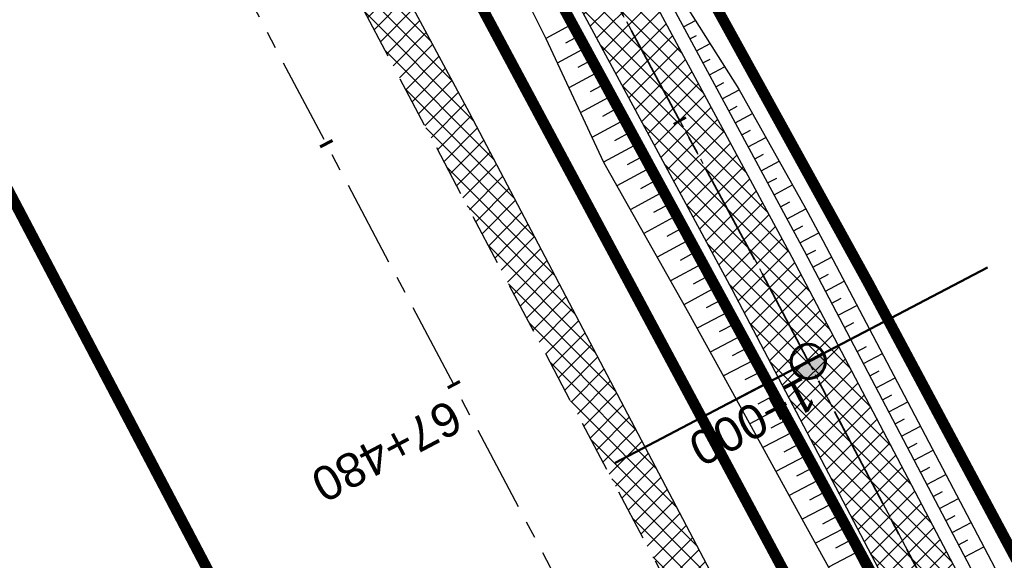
# Model space of a CAD drawing. Header units: metres. Extents: x 7529682 to 7533711, y 5721195 to 5727842.
# Tile 179 of 232: x 7530157 to 7530193, y 5726907 to 5726927. Entities that reach past the tile are written whole.
import ezdxf

# ---------------------------------------------------------------- set-up
doc = ezdxf.new("R2010")
doc.units = ezdxf.units.M
for name, pattern in [('817-dzialki-09-05-04$0$HIDDEN', [0.375, 0.25, -0.125]), ('ACAD_ISO05W100', [33, 24, -3, 0, -3, 0, -3]), ('CENTER', [50.800000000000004, 31.75, -6.35, 6.35, -6.35]), ('CENTER2', [28.575000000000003, 19.05, -3.175, 3.175, -3.175]), ('HIDDEN', [9.524999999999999, 6.35, -3.175])]:
    doc.linetypes.add(name, pattern=pattern)
for name, color, linetype in [('C-DROGI-SYTUACJA', 7, 'Continuous'), ('C-DROGI-SYTUACJA-ETYKIETY', 7, 'Continuous'), ('D-hatch-pobocza', 131, 'Continuous'), ('D-pobocza', 60, 'Continuous'), ('D-rowy', 160, 'Continuous'), ('D-skarpa', 2, 'Continuous'), ('D-skarpa-kreskowanie', 2, 'Continuous')]:
    doc.layers.add(name, color=color, linetype=linetype)
for name, color, linetype, lineweight, true_color in [('D-hatch-ciag-pieszo-rowerowy', 7, 'Continuous', 13, 0xff9f80), ('D-LR-etap-III', 7, '817-dzialki-09-05-04$0$HIDDEN', 50, 0x00008f), ('D-przekroje-pop', 7, 'Continuous', 50, 0x000099)]:
    doc.layers.add(name, color=color, linetype=linetype, lineweight=lineweight, true_color=true_color)
for name, color, linetype, lineweight in [('D-krawędzie', 3, 'Continuous', 30), ('D-obrzeża', 2, 'Continuous', 30), ('D-oś', 10, 'CENTER', 30), ('D-pas-drogowy', 7, 'ACAD_ISO05W100', 50)]:
    doc.layers.add(name, color=color, linetype=linetype, lineweight=lineweight)
doc.layers.add('poprzeczki', color=7, linetype='Continuous', true_color=0x0000c7)
doc.styles.get("Standard").update_dxf_attribs({"font": 'arial.ttf'})

# ---------------------------------------------------------------- blocks, each defined once
blk = doc.blocks.new('AeccTickLine')
at = {"color": 0, "linetype": 'ByBlock', "lineweight": -2}
blk.add_line((0, 1), (-3.673819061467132e-16, -1), dxfattribs=at)
blk = doc.blocks.new('kilometraz')
at = {"linetype": 'ByBlock', "lineweight": -2}
blk.add_hatch(color=0, dxfattribs=at).paths.add_polyline_path([(0, -0.28125, 0.4142135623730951), (0.28125, 0, 0.4142135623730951), (0, 0.28125)])
at = {"color": 0, "linetype": 'ByBlock', "lineweight": -2}
blk.add_line((0, 0.28125), (0, -0.28125), dxfattribs=at)
blk.add_circle((0, 0), 0.28125, dxfattribs=at)

msp = doc.modelspace()

# ---------------------------------------------------------------- hatches: boundary and pattern name
at = {"layer": 'D-hatch-ciag-pieszo-rowerowy'}
h = msp.add_hatch(dxfattribs=at)
h.set_pattern_fill('ANSI37', color=256, scale=0.15, style=0)
h.set_pattern_definition([(45, (0.8765760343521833, 0.4840681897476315), (-0.3367596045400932, 0.3367596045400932), []), (135, (0.8765760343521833, 0.4840681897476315), (-0.3367596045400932, -0.3367596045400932), [])])
h.paths.add_polyline_path([(7530123.559213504, 5727032.0472378), (7530121.363431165, 5727030.851983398), (7530132.878471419, 5727009.502004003), (7530158.915773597, 5726960.858151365), (7530182.682878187, 5726916.746119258), (7530203.558300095, 5726876.949199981), (7530215.075437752, 5726854.837069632), (7530217.476586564, 5726855.638899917), (7530205.773892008, 5726878.107287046), (7530184.890337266, 5726917.919710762), (7530161.118272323, 5726962.040949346), (7530135.080715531, 5727010.685277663)])
at = {"layer": 'D-hatch-pobocza'}
h = msp.add_hatch(dxfattribs=at)
h.set_pattern_fill('ANSI37', color=256, scale=0.15, style=0)
h.set_pattern_definition([(45, (0, 0), (-0.3367596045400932, 0.3367596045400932), []), (135, (0, 0), (-0.3367596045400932, -0.3367596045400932), [])])
h.paths.add_polyline_path([(7530159.28, 5726948.82), (7530146.429999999, 5726973.35), (7530133.179999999, 5726997.96), (7530120.769999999, 5727021.75), (7530102.37, 5727056.4), (7530093.404664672, 5727074.093035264), (7530092.053597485, 5727072.892086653), (7530098.687472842, 5727060.36179238), (7530131.997785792, 5726997.210008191), (7530163.821737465, 5726937.096607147), (7530204.081352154, 5726861.012519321), (7530207.770984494, 5726854.046852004), (7530209.4, 5726853.58), (7530209.844131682, 5726853.621519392), (7530193.42, 5726884.56), (7530185.309999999, 5726899.91), (7530173.059999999, 5726923.22)])

# ---------------------------------------------------------------- linework, layer by layer
at = {"layer": 'C-DROGI-SYTUACJA', "color": 10, "linetype": 'CENTER2', "lineweight": 35, "ltscale": 0.2}
msp.add_lwpolyline([(7529994.784814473, 5727271.452278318), (7530014.918624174, 5727233.117987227), (7530030.611190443, 5727203.571422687), (7530048.95165067, 5727168.884096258), (7530066.58439081, 5727135.608591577), (7530088.791572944, 5727092.929201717), (7530119.442360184, 5727037.047053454), (7530133.979593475, 5727010.093640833), (7530160.01702296, 5726961.449550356), (7530183.786607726, 5726917.332915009), (7530204.666096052, 5726877.528243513), (7530227.908566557, 5726832.904262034), (7530259.102442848, 5726774.825526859, 0.06358496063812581), (7530264.988877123, 5726766.578101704), (7530268.469625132, 5726762.818326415, -0.06508397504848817), (7530272.968742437, 5726756.474687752), (7530281.4242284, 5726740.503672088, -0.06508397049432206), (7530284.141528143, 5726733.216691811), (7530284.890711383, 5726729.972348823, 0.06446268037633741), (7530289.361782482, 5726717.936811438), (7530322.483990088, 5726654.998261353), (7530339.922145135, 5726621.886334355)], format="xyb", dxfattribs=at)
at = {"layer": 'D-krawędzie', "linetype": 'HIDDEN', "ltscale": 0.3}
msp.add_lwpolyline([(7529971.475882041, 5727300.786382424), (7530006.701701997, 5727234.141132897), (7530044.198460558, 5727163.133456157), (7530082.890091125, 5727090.20043586), (7530098.687472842, 5727060.36179238), (7530131.997785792, 5726997.210008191), (7530163.821737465, 5726937.096607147), (7530204.081352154, 5726861.012519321), (7530247.819962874, 5726778.438272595), (7530252.219999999, 5726770.26), (7530259.735272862, 5726756.89951491), (7530263.781713, 5726749.286762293), (7530270.196482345, 5726737.095956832), (7530272.433334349, 5726732.818899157), (7530276.00888925, 5726725.597700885), (7530279.7, 5726718.02), (7530284.501430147, 5726708.939695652), (7530291.375516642, 5726695.939652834), (7530296.045865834, 5726687.107244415), (7530304.46414878, 5726671.186868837), (7530316.603827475, 5726648.181421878)], dxfattribs=at)
at = {"layer": 'D-LR-etap-III', "ltscale": 10, "flags": 128}
msp.add_lwpolyline([(7531750.474471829, 5723895.103125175, 0.4, 0.4, 0), (7531750.505, 5723895.13, 0.4, 0.4, 0), (7531682.71, 5724022.92, 0.4, 0.4, 0), (7531619.177023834, 5724147.203692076, 0.4, 0.4, 0), (7531592.308960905, 5724198.48863389, 0.4, 0.4, 0), (7531553.263875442, 5724272.918564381, 0.4, 0.4, 0), (7531504.019999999, 5724366.79, 0.4, 0.4, 0), (7531482.09, 5724407.62, 0.4, 0.4, 0), (7531412.350402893, 5724541.182759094, 0.4, 0.4, 0), (7531388.463669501, 5724586.929768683, 0.4, 0.4, 0), (7531345.12, 5724669.94, 0.4, 0.4, 0), (7531127.66, 5725081.67, 0.4, 0.4, 0), (7531059.253139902, 5725211.040795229, 0.4, 0.4, 0), (7531008.007244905, 5725307.953830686, 0.4, 0.4, 0), (7530964.181635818, 5725390.835555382, 0.4, 0.4, 0), (7530914.557354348, 5725484.683561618, 0.4, 0.4, 0), (7530865.243241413, 5725577.493975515, 0.4, 0.4, 0), (7530840.085257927, 5725624.058651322, 0.4, 0.4, 0), (7530802.559525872, 5725694.924584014, 0.4, 0.4, 0), (7530755.54, 5725787.51, 0.4, 0.4, 0), (7530708.717810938, 5725876.303221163, 0.4, 0.4, 0), (7530695.12, 5725902.09, 0.4, 0.4, 0), (7530642.91397006, 5726001.07839487, 0.4, 0.4, 0), (7530634.934723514, 5726016.146615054, 0.4, 0.4, 0), (7530610.820000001, 5726061.929999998, 0.4, 0.4, 0), (7530610.820000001, 5726061.929999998, 0.4, 0.4, 0), (7530607.21, 5726063.51, 0.4, 0.4, 0), (7530597.42, 5726080.68, 0.4, 0.4, 0), (7530591.16, 5726088.44, 0.4, 0.4, 0), (7530581.28, 5726107.21, 0.4, 0.4, 0), (7530571.29, 5726130.56, 0.4, 0.4, 0), (7530549.554994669, 5726171.527317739, 0.4, 0.4, 0), (7530531.014309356, 5726206.473807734, 0.4, 0.4, 0), (7530516.461208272, 5726236.016618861, 0.4, 0.4, 0), (7530500.798929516, 5726266.141265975, 0.4, 0.4, 0), (7530491.349999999, 5726283.94, 0.4, 0.4, 0), (7530482.4, 5726303.41, 0.4, 0.4, 0), (7530482.4, 5726303.41, 0.4, 0.4, 0), (7530450.41, 5726357.28, 0.4, 0.4, 0), (7530397.759396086, 5726458.499907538, 0.4, 0.4, 0), (7530334.707815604, 5726583.664702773, 0.4, 0.4, 0), (7530303.939274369, 5726645.167943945, 0.4, 0.4, 0), (7530300.509779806, 5726651.777515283, 0.4, 0.4, 0), (7530289.213532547, 5726671.966724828, 0.4, 0.4, 0), (7530281.54, 5726685.57, 0.4, 0.4, 0), (7530261.37085633, 5726724.163374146, 0.4, 0.4, 0), (7530254.03, 5726738.21, 0.4, 0.4, 0), (7530197.219999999, 5726845.06, 0.4, 0.4, 0), (7530194.71, 5726849.15, 0.4, 0.4, 0), (7530195.92, 5726850.75, 0.4, 0.4, 0), (7530170.546669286, 5726892.961489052, 0.4, 0.4, 0), (7530143.174718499, 5726945.065838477, 0.4, 0.4, 0), (7530105.059999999, 5727018.32, 0.4, 0.4, 0), (7530100.059999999, 5727027.16, 0.4, 0.4, 0), (7530062.318670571, 5727099.625398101, 0.4, 0.4, 0), (7530015.378537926, 5727189.420463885, 0.4, 0.4, 0), (7529983.207960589, 5727250.206596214, 0.4, 0.4, 0), (7529953.284293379, 5727306.74720398, 0.4, 0.4, 0), (7529900.67053443, 5727406.15903814, 0.4, 0.4, 0), (7529890.630239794, 5727425.131178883, 0.4, 0.4, 0), (7529875.155383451, 5727454.426350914, 0.4, 0.4, 0), (7529857.560096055, 5727487.787346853, 0.4, 0.4, 0), (7529835.194401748, 5727530.19312405, 0.4, 0.4, 0), (7529811.740544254, 5727574.662079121, 0.4, 0.4, 0), (7529792.101859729, 5727611.922638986, 0.4, 0.4, 0), (7529768.066117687, 5727657.469613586, 0.4, 0.4, 0), (7529755.210566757, 5727682.131373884, 0.4, 0.4, 0), (7529753.309999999, 5727681.13, 0.4, 0.4, 0), (7529739.21, 5727707.77, 0.4, 0.4, 0), (7529735.394745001, 5727711.251990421, 0.4, 0.4, 0), (7529725.42, 5727730.2, 0.4, 0.4, 0), (7529723.55, 5727729.88, 0.4, 0.4, 0), (7529695.566668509, 5727782.932080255, 0.4, 0.4, 0), (7529717.67971874, 5727794.024357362, 0.4, 0.4, 0), (7529736.274870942, 5727758.647400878, 0.4, 0.4, 0), (7529736.274870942, 5727758.647400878, 0.4, 0.4, 0), (7529744.511003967, 5727750.406106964, 0.4, 0.4, 0), (7529744.511003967, 5727750.406106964, 0.4, 0.4, 0), (7529750.282568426, 5727738.549848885, 0.4, 0.4, 0), (7529777.108510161, 5727687.569424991, 0.4, 0.4, 0), (7529796.51537536, 5727651.329932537, 0.4, 0.4, 0), (7529814.937945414, 5727616.793170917, 0.4, 0.4, 0), (7529839.006722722, 5727572.303976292, 0.4, 0.4, 0), (7529860.617626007, 5727532.509108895, 0.4, 0.4, 0), (7529882.348967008, 5727491.504261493, 0.4, 0.4, 0), (7529904.865139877, 5727449.096370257, 0.4, 0.4, 0), (7529920.747384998, 5727418.884773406, 0.4, 0.4, 0), (7529946.676504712, 5727368.547487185, 0.4, 0.4, 0), (7529972.024701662, 5727320.573310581, 0.4, 0.4, 0), (7529987.740014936, 5727290.153392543, 0.4, 0.4, 0), (7529996.497385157, 5727273.661630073, 0.4, 0.4, 0), (7530017.541471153, 5727234.202689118, 0.4, 0.4, 0), (7530033.053657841, 5727204.864166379, 0.4, 0.4, 0), (7530051.622983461, 5727170.222745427, 0.4, 0.4, 0), (7530069.276612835, 5727137.015751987, 0.4, 0.4, 0), (7530089.385386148, 5727097.533639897, 0.4, 0.4, 0), (7530109.712512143, 5727060.746615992, 0.4, 0.4, 0), (7530136.769722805, 5727011.640131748, 0.4, 0.4, 0), (7530162.446686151, 5726962.743777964, 0.4, 0.4, 0), (7530187.674104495, 5726916.992101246, 0.4, 0.4, 0), (7530207.820739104, 5726879.335323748, 0.4, 0.4, 0), (7530230.625609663, 5726834.518686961, 0.4, 0.4, 0), (7530262.288093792, 5726776.61832811, 0.4, 0.4, 0), (7530277.509672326, 5726760.213143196, 0.4, 0.4, 0), (7530286.036865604, 5726744.106684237, 0.4, 0.4, 0), (7530288.097472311, 5726735.884066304, 0.4, 0.4, 0), (7530290.393870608, 5726725.046963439, 0.4, 0.4, 0), (7530296.17664807, 5726713.582980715, 0.4, 0.4, 0), (7530302.726195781, 5726701.18226779, 0.4, 0.4, 0), (7530325.685047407, 5726657.466383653, 0.4, 0.4, 0), (7530343.243978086, 5726623.648592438, 0.4, 0.4, 0), (7530360.229820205, 5726591.746871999, 0.4, 0.4, 0), (7530383.20855044, 5726548.059469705, 0.4, 0.4, 0), (7530406.017875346, 5726503.605514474, 0.4, 0.4, 0), (7530427.464919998, 5726462.620289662, 0.4, 0.4, 0), (7530447.9278544, 5726424.388014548, 0.4, 0.4, 0), (7530471.126878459, 5726379.920667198, 0.4, 0.4, 0), (7530490.501003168, 5726343.033350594, 0.4, 0.4, 0), (7530509.499458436, 5726306.733076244, 0.4, 0.4, 0), (7530529.890269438, 5726267.244072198, 0.4, 0.4, 0), (7530543.852446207, 5726238.990319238, 0.4, 0.4, 0), (7530554.808897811, 5726218.943990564, 0.4, 0.4, 0), (7530559.027108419, 5726212.223286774, 0.4, 0.4, 0), (7530563.060988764, 5726206.409670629, 0.4, 0.4, 0), (7530566.93354971, 5726200.463543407, 0.4, 0.4, 0), (7530569.771022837, 5726194.901501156, 0.4, 0.4, 0), (7530571.47319415, 5726191.282350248, 0.4, 0.4, 0), (7530572.839142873, 5726188.024533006, 0.4, 0.4, 0), (7530575.295071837, 5726182.034664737, 0.4, 0.4, 0), (7530579.736851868, 5726173.306070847, 0.4, 0.4, 0), (7530583.3, 5726167.41, 0.4, 0.4, 0), (7530593.4, 5726163.33, 0.4, 0.4, 0), (7530598.618375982, 5726155.264489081, 0.4, 0.4, 0), (7530608.258304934, 5726140.497132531, 0.4, 0.4, 0), (7530603.269999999, 5726136.83, 0.4, 0.4, 0), (7530606.53, 5726131.84, 0.4, 0.4, 0), (7530604.239057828, 5726124.21679044, 0.4, 0.4, 0), (7530605.847136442, 5726121.630127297, 0.4, 0.4, 0), (7530608.971611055, 5726116.164124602, 0.4, 0.4, 0), (7530618.114293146, 5726097.791111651, 0.4, 0.4, 0), (7530651.213125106, 5726034.959524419, 0.4, 0.4, 0), (7530670.243741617, 5725998.61095082, 0.4, 0.4, 0), (7530698.075474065, 5725945.952624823, 0.4, 0.4, 0), (7530716.505955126, 5725911.3051464, 0.4, 0.4, 0), (7530735.223454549, 5725875.667401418, 0.4, 0.4, 0), (7530752.504235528, 5725842.154920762, 0.4, 0.4, 0), (7530778.310652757, 5725793.501254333, 0.4, 0.4, 0), (7530797.499961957, 5725756.381811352, 0.4, 0.4, 0), (7530812.518974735, 5725728.28874362, 0.4, 0.4, 0), (7530820.039295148, 5725713.160404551, 0.4, 0.4, 0), (7530822.422446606, 5725710.193574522, 0.4, 0.4, 0), (7530833.154893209, 5725688.800634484, 0.4, 0.4, 0), (7530849.629354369, 5725656.158601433, 0.4, 0.4, 0), (7530867.98290276, 5725621.963939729, 0.4, 0.4, 0), (7530872.629809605, 5725612.88760475, 0.4, 0.4, 0), (7530880.354488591, 5725597.594500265, 0.4, 0.4, 0), (7530883.839446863, 5725593.389159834, 0.4, 0.4, 0), (7530891.782113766, 5725587.763349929, 0.4, 0.4, 0), (7530895.038670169, 5725584.280746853, 0.4, 0.4, 0), (7530897.033644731, 5725580.941110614, 0.4, 0.4, 0), (7530900.951646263, 5725579.945856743, 0.4, 0.4, 0), (7530904.80970798, 5725571.977328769, 0.4, 0.4, 0), (7530903.682362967, 5725568.566434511, 0.4, 0.4, 0), (7530908.900614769, 5725558.844845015, 0.4, 0.4, 0), (7530910.252030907, 5725545.671606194, 0.4, 0.4, 0), (7530912.872986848, 5725538.645543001, 0.4, 0.4, 0), (7530945.278171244, 5725478.464284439, 0.4, 0.4, 0), (7530959.692318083, 5725450.24628822, 0.4, 0.4, 0), (7531002.82670893, 5725368.192370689, 0.4, 0.4, 0), (7531044.703532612, 5725290.314293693, 0.4, 0.4, 0), (7531064.098839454, 5725253.212562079, 0.4, 0.4, 0), (7531083.010253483, 5725216.677517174, 0.4, 0.4, 0), (7531113.013137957, 5725158.465613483, 0.4, 0.4, 0), (7531137.364304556, 5725113.07076138, 0.4, 0.4, 0), (7531150.830830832, 5725086.711759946, 0.4, 0.4, 0), (7531159.745663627, 5725076.640848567, 0.4, 0.4, 0), (7531166.309999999, 5725074.58, 0.4, 0.4, 0), (7531172.29, 5725062.58, 0.4, 0.4, 0), (7531170.589828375, 5725055.605912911, 0.4, 0.4, 0), (7531173.732823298, 5725044.080706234, 0.4, 0.4, 0), (7531215.342008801, 5724964.859648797, 0.4, 0.4, 0), (7531238.054496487, 5724921.684649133, 0.4, 0.4, 0), (7531262.389821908, 5724875.282876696, 0.4, 0.4, 0), (7531295.587160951, 5724811.265731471, 0.4, 0.4, 0), (7531348.487908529, 5724712.362812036, 0.4, 0.4, 0), (7531363.740817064, 5724682.68394264, 0.4, 0.4, 0), (7531366.986905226, 5724675.865317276, 0.4, 0.4, 0), (7531382.541261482, 5724646.110625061, 0.4, 0.4, 0), (7531401.299165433, 5724610.874551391, 0.4, 0.4, 0), (7531428.964837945, 5724558.862274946, 0.4, 0.4, 0), (7531449.111202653, 5724520.397801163, 0.4, 0.4, 0), (7531477.292992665, 5724465.831467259, 0.4, 0.4, 0), (7531500.996290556, 5724421.112506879, 0.4, 0.4, 0), (7531512.121834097, 5724400.549045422, 0.4, 0.4, 0), (7531513.78163794, 5724396.757451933, 0.4, 0.4, 0), (7531526.32, 5724379.39, 0.4, 0.4, 0), (7531566.783642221, 5724302.73628205, 0.4, 0.4, 0), (7531578.579156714, 5724282.774819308, 0.4, 0.4, 0), (7531584.232619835, 5724273.111246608, 0.4, 0.4, 0), (7531590.109283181, 5724263.508189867, 0.4, 0.4, 0), (7531593.027899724, 5724258.771479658, 0.4, 0.4, 0), (7531595.711841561, 5724254.226824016, 0.4, 0.4, 0), (7531601.659976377, 5724243.898197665, 0.4, 0.4, 0), (7531606.097733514, 5724235.986407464, 0.4, 0.4, 0), (7531609.382207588, 5724230.799061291, 0.4, 0.4, 0), (7531611.580260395, 5724227.671180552, 0.4, 0.4, 0), (7531612.707802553, 5724225.86410867, 0.4, 0.4, 0), (7531618.665224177, 5724214.480919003, 0.4, 0.4, 0), (7531619.885522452, 5724212.333950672, 0.4, 0.4, 0), (7531620.931818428, 5724210.787064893, 0.4, 0.4, 0), (7531623.518605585, 5724207.111542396, 0.4, 0.4, 0), (7531626.143926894, 5724203.61306897, 0.4, 0.4, 0), (7531632.022984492, 5724196.485954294, 0.4, 0.4, 0), (7531653.949089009, 5724152.617641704, 0.4, 0.4, 0), (7531656.750690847, 5724143.103797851, 0.4, 0.4, 0), (7531659.61440691, 5724133.254504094, 0.4, 0.4, 0), (7531661.627147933, 5724128.646047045, 0.4, 0.4, 0.01093811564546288), (7531674.314987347, 5724101.43546424, 0.4, 0.4, 0), (7531685.137626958, 5724081.408252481, 0.4, 0.4, 0), (7531692.159945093, 5724066.277333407, 0.4, 0.4, 0), (7531699.662164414, 5724051.388120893, 0.4, 0.4, 0), (7531704.480624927, 5724040.808561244, 0.4, 0.4, 0), (7531704.480624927, 5724040.808561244, 0.4, 0.4, 0), (7531704.401251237, 5724037.368913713, 0.4, 0.4, 0), (7531720.383609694, 5724003.441317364, 0.4, 0.4, 0), (7531728.79890528, 5723986.206298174, 0.4, 0.4, 0), (7531733.237926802, 5723977.192631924, 0.4, 0.4, 0), (7531736.750027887, 5723969.505210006, 0.4, 0.4, 0), (7531737.336143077, 5723968.518916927, 0.4, 0.4, 0), (7531738.285051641, 5723967.699360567, 0.4, 0.4, 0), (7531742.180915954, 5723962.346428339, 0.4, 0.4, 0), (7531744.286141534, 5723958.615526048, 0.4, 0.4, 0), (7531755.393260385, 5723944.192617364, 0.4, 0.4, 0), (7531758.69, 5723936.76, 0.4, 0.4, 0), (7531780.08, 5723929.25, 0.4, 0.4, 0), (7531792.611989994, 5723906.337708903, 0.4, 0.4, 0), (7531792.611989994, 5723906.337708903, 0.4, 0.4, 0), (7531756.962094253, 5723883.055323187, 0.4, 0.4, 0), (7531750.46, 5723895.130000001, 0.4, 0.4, 0), (7531750.46, 5723895.130000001, 0, 0, 0)], format="xyseb", dxfattribs=at)
at = {"layer": 'D-obrzeża'}
for points in [[(7530255.070830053, 5726779.690066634), (7530226.803596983, 5726832.319792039), (7530203.558300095, 5726876.949199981), (7530182.682878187, 5726916.746119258), (7530158.915773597, 5726960.858151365), (7530132.878471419, 5727009.502004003), (7530118.344271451, 5727036.449792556), (7530087.649834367, 5727092.411522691), (7530086.699342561, 5727094.242115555), (7530065.47768309, 5727135.027454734), (7530047.847139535, 5727168.298814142), (7530029.506689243, 5727202.986120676), (7530013.813315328, 5727232.534205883), (7529993.681375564, 5727270.864936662)], [(7530217.688691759, 5726855.231672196), (7530205.773892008, 5726878.107287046), (7530184.890337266, 5726917.919710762), (7530161.118272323, 5726962.040949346), (7530135.080715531, 5727010.685277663), (7530120.540448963, 5727037.644314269), (7530099.717629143, 5727075.608230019)]]:
    msp.add_lwpolyline(points, dxfattribs=at)
at = {"layer": 'D-oś', "ltscale": 0.1}
msp.add_lwpolyline([(7530313.508365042, 5726646.547986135), (7530301.370075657, 5726669.550802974), (7530292.95179271, 5726685.471178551), (7530288.281443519, 5726694.303586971), (7530281.407357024, 5726707.303629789), (7530276.578826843, 5726716.435184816), (7530272.867295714, 5726724.054807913), (7530269.313944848, 5726731.231162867), (7530267.097066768, 5726735.470028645), (7530260.687746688, 5726747.650478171), (7530256.664309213, 5726755.219954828), (7530249.153360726, 5726768.572752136), (7530244.732367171, 5726776.789976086), (7530200.987754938, 5726859.375553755), (7530160.728462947, 5726935.45903188), (7530128.903273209, 5726995.57477155), (7530095.592978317, 5727058.726521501), (7530079.798237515, 5727088.5601794), (7530041.105041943, 5727161.496149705), (7530003.607351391, 5727232.505591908), (7529968.380651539, 5727299.152506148)], dxfattribs=at)
at = {"layer": 'D-oś', "ltscale": 0.03}
msp.add_lwpolyline([(7529994.784814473, 5727271.452278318), (7530014.918624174, 5727233.117987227), (7530030.611190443, 5727203.571422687), (7530048.95165067, 5727168.884096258), (7530066.58439081, 5727135.608591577), (7530088.791572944, 5727092.929201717), (7530119.442360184, 5727037.047053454), (7530133.979593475, 5727010.093640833), (7530160.01702296, 5726961.449550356), (7530183.786607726, 5726917.332915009), (7530204.666096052, 5726877.528243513), (7530227.908566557, 5726832.904262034), (7530259.102442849, 5726774.825526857, 0.06358496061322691), (7530264.988877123, 5726766.578101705), (7530268.469625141, 5726762.818326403, -0.06508397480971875), (7530272.968742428, 5726756.474687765), (7530281.424228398, 5726740.503672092, -0.06508397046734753), (7530284.141528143, 5726733.216691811), (7530284.890711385, 5726729.972348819, 0.06446268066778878), (7530289.361782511, 5726717.936811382), (7530322.48423269, 5726654.997800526)], format="xyb", dxfattribs=at)
at = {"layer": 'D-pas-drogowy', "ltscale": 0.2, "flags": 128}
msp.add_lwpolyline([(7531633.018560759, 5724182.834272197, 0.4, 0.4, 0), (7531617.558899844, 5724211.608162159, 0.4, 0.4, 0), (7531566.783642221, 5724302.73628205, 0.4, 0.4, 0), (7531538.419082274, 5724356.469679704, 0.4, 0.4, 0), (7531526.32, 5724379.39, 0.4, 0.4, 0), (7531516.102085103, 5724393.607319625, 0.4, 0.4, 0.001485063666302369), (7531513.78037409, 5724396.837773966, 0.4, 0.4, 0), (7531501.87, 5724413.41, 0.4, 0.4, 0), (7531474.926107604, 5724464.507896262, 0.4, 0.4, 0), (7531446.200436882, 5724518.992313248, 0.4, 0.4, 0), (7531424.962185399, 5724559.262257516, 0.4, 0.4, 0), (7531398.444460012, 5724609.565801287, 0.4, 0.4, 0), (7531379.647455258, 5724645.216004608, 0.4, 0.4, 0), (7531365.23, 5724672.56, 0.4, 0.4, 0), (7531341.305752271, 5724717.915356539, 0.4, 0.4, 0), (7531312.899996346, 5724771.788898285, 0.4, 0.4, 0), (7531292.590923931, 5724810.306502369, 0.4, 0.4, 0), (7531259.391619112, 5724873.271351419, 0.4, 0.4, 0), (7531233.740401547, 5724921.922582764, 0.4, 0.4, 0), (7531203.072738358, 5724980.092044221, 0.4, 0.4, 0), (7531173.471398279, 5725036.225177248, 0.4, 0.4, 0), (7531168.269999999, 5725046.09, 0.4, 0.4, 0), (7531172.29, 5725062.58, 0.4, 0.4, 0), (7531166.309999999, 5725074.58, 0.4, 0.4, 0), (7531150.32, 5725079.6, 0.4, 0.4, 0), (7531141.5, 5725096.43, 0.4, 0.4, 0), (7531109.311735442, 5725157.814415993, 0.4, 0.4, 0), (7531086.641300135, 5725201.047918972, 0.4, 0.4, 0), (7531059.198258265, 5725253.383662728, 0.4, 0.4, 0), (7531028.206828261, 5725312.48946212, 0.4, 0.4, 0), (7530999.104694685, 5725367.990143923, 0.4, 0.4, 0), (7530956.247527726, 5725449.724815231, 0.4, 0.4, 0), (7530924.397774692, 5725510.463768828, 0.4, 0.4, 0), (7530897.509999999, 5725561.74, 0.4, 0.4, 0), (7530894.46, 5725566.14, 0.4, 0.4, 0), (7530892.16, 5725570.49, 0.4, 0.4, 0), (7530869.362688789, 5725613.307018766, 0.4, 0.4, 0), (7530861.693971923, 5725627.704613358, 0.4, 0.4, 0), (7530852.74, 5725644.52, 0.4, 0.4, 0), (7530831.509999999, 5725684.2, 0.4, 0.4, 0), (7530811.13, 5725722.52, 0.4, 0.4, 0), (7530792.3476413, 5725757.940652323, 0.4, 0.4, 0), (7530768.03, 5725803.8, 0.4, 0.4, 0), (7530748.768542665, 5725840.178507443, 0.4, 0.4, 0), (7530727.7, 5725879.97, 0.4, 0.4, 0), (7530712.0981582, 5725909.54523909, 0.4, 0.4, 0), (7530693.644105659, 5725944.645156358, 0.4, 0.4, 0), (7530665.702224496, 5725997.538976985, 0.4, 0.4, 0), (7530641.759999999, 5726042.88, 0.4, 0.4, 0), (7530616.5, 5726091.48, 0.4, 0.4, 0), (7530604.628439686, 5726114.319880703, 0.4, 0.4, -0.007762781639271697), (7530602.5, 5726118.43, 0.4, 0.4, 0), (7530603.992037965, 5726123.394821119, 0.4, 0.4, 0), (7530606.53, 5726131.84, 0.4, 0.4, 0), (7530603.269999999, 5726136.83, 0.4, 0.4, 0), (7530593.775620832, 5726151.368713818, 0.4, 0.4, 0), (7530590.202637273, 5726156.84001263, 0.4, 0.4, 0), (7530583.3, 5726167.41, 0.4, 0.4, 0), (7530580.578343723, 5726170.427567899, 0.4, 0.4, 0), (7530575.849999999, 5726175.67, 0.4, 0.4, 0), (7530569.009999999, 5726186.66, 0.4, 0.4, 0), (7530562.555322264, 5726199.189409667, 0.4, 0.4, 0), (7530555.67, 5726211.39, 0.4, 0.4, 0), (7530548.29, 5726224.23, 0.4, 0.4, 0), (7530540.58, 5726237.71, 0.4, 0.4, 0), (7530532.679999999, 5726252.65, 0.4, 0.4, 0), (7530524.059999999, 5726269.35, 0.4, 0.4, 0), (7530502.82, 5726309.91, 0.4, 0.4, 0), (7530488.83, 5726336.63, 0.4, 0.4, 0), (7530466.03, 5726380.16, 0.4, 0.4, 0), (7530438.469999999, 5726432.77, 0.4, 0.4, 0), (7530424.53, 5726459.09, 0.4, 0.4, 0), (7530401.63, 5726502.97, 0.4, 0.4, 0), (7530383.38, 5726538.06, 0.4, 0.4, 0), (7530353.969999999, 5726593.52, 0.4, 0.4, 0), (7530338.469999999, 5726622.74, 0.4, 0.4, 0), (7530322.009999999, 5726653.88, 0.4, 0.4, 0), (7530297.54, 5726700.33, 0.4, 0.4, 0), (7530287.38, 5726719.6, 0.4, 0.4, 0), (7530285.94993921, 5726722.315508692, 0.4, 0.4, 0), (7530280.259999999, 5726733.12, 0.4, 0.4, 0), (7530266.73, 5726758.74, 0.4, 0.4, 0), (7530260.42, 5726770.47, 0.4, 0.4, 0), (7530253.25, 5726783.82, 0.4, 0.4, 0), (7530244.95, 5726799.33, 0.4, 0.4, 0), (7530239.389999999, 5726808.49, 0.4, 0.4, 0), (7530238.29, 5726807.9, 0.4, 0.4, 0), (7530218.11, 5726850.67, 0.4, 0.4, 0), (7530175.906646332, 5726928.168028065, 0.4, 0.4, 0), (7530096.679999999, 5727076.15, 0.4, 0.4, 0), (7530094.679999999, 5727079.89, 0.4, 0.4, 0), (7530064.59693469, 5727135.522637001, 0.4, 0.4, 0), (7530046.730970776, 5727168.8921561, 0.4, 0.4, 0), (7530025.803045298, 5727208.461374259, 0.4, 0.4, 0), (7530012.846501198, 5727232.979315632, 0.4, 0.4, 0), (7529994.15, 5727268.45, 0.4, 0.4, 0), (7529981.670868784, 5727291.93018666, 0.4, 0.4, 0), (7529949.889999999, 5727351.73, 0.4, 0.4, 0), (7529924.75, 5727399.03, 0.4, 0.4, 0), (7529915.515824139, 5727417.099754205, 0.4, 0.4, 0), (7529885.83, 5727475.19, 0.4, 0.4, 0), (7529862.559999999, 5727519.97, 0.4, 0.4, 0), (7529852.984923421, 5727538.191086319, 0.4, 0.4, 0), (7529836.513084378, 5727569.51130111, 0.4, 0.4, 0), (7529815.36890814, 5727609.140983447, 0.4, 0.4, 0), (7529792.795203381, 5727651.247499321, 0.4, 0.4, 0), (7529774.199114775, 5727685.858348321, 0.4, 0.4, 0), (7529746.966026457, 5727736.059440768, 0.4, 0.4, 0), (7529733.92, 5727757.62, 0.4, 0.4, 0), (7529708.607472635, 5727806.388536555, 0.4, 0.4, 0), (7529688.491967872, 5727796.344621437, 0.4, 0.4, 0), (7529723.55, 5727729.88, 0.4, 0.4, 0), (7529725.42, 5727730.2, 0.4, 0.4, 0), (7529735.38, 5727711.28, 0.4, 0.4, 0), (7529739.21, 5727707.77, 0.4, 0.4, 0), (7529753.309999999, 5727681.13, 0.4, 0.4, 0), (7529755.178396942, 5727682.114424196, 0.4, 0.4, 0), (7529792.101859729, 5727611.922638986, 0.4, 0.4, 0), (7529811.740544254, 5727574.662079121, 0.4, 0.4, 0), (7529835.194401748, 5727530.19312405, 0.4, 0.4, 0), (7529857.560096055, 5727487.787346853, 0.4, 0.4, 0), (7529875.155383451, 5727454.426350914, 0.4, 0.4, 0), (7529890.630239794, 5727425.131178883, 0.4, 0.4, 0), (7529900.67053443, 5727406.15903814, 0.4, 0.4, 0), (7529953.284293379, 5727306.74720398, 0.4, 0.4, 0), (7529983.207960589, 5727250.206596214, 0.4, 0.4, 0), (7530015.378537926, 5727189.420463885, 0.4, 0.4, 0), (7530062.318670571, 5727099.625398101, 0.4, 0.4, 0), (7530100.059999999, 5727027.16, 0.4, 0.4, 0), (7530105.059999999, 5727018.32, 0.4, 0.4, 0), (7530143.174718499, 5726945.065838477, 0.4, 0.4, 0), (7530170.546669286, 5726892.961489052, 0.4, 0.4, 0), (7530195.92, 5726850.75, 0.4, 0.4, 0), (7530194.71, 5726849.15, 0.4, 0.4, 0), (7530197.219999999, 5726845.06, 0.4, 0.4, 0), (7530254.03, 5726738.21, 0.4, 0.4, 0), (7530261.37085633, 5726724.163374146, 0.4, 0.4, 0), (7530281.54, 5726685.57, 0.4, 0.4, 0), (7530289.213532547, 5726671.966724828, 0.4, 0.4, 0), (7530300.509779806, 5726651.777515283, 0.4, 0.4, 0), (7530303.939274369, 5726645.167943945, 0.4, 0.4, 0), (7530334.707815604, 5726583.664702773, 0.4, 0.4, 0), (7530397.759396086, 5726458.499907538, 0.4, 0.4, 0), (7530450.41, 5726357.28, 0.4, 0.4, 0), (7530482.4, 5726303.41, 0.4, 0.4, 0), (7530483.687990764, 5726301.003383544, 0.4, 0.4, 0), (7530491.349999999, 5726283.94, 0.4, 0.4, 0), (7530512.67, 5726243.78, 0.4, 0.4, 0), (7530529.429999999, 5726209.46, 0.4, 0.4, 0), (7530571.29, 5726130.56, 0.4, 0.4, 0), (7530581.28, 5726107.21, 0.4, 0.4, 0), (7530591.16, 5726088.44, 0.4, 0.4, 0), (7530597.42, 5726080.68, 0.4, 0.4, 0), (7530607.21, 5726063.51, 0.4, 0.4, 0), (7530610.820000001, 5726061.929999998, 0.4, 0.4, 0), (7530634.934723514, 5726016.146615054, 0.4, 0.4, 0), (7530642.91397006, 5726001.07839487, 0.4, 0.4, 0), (7530695.12, 5725902.09, 0.4, 0.4, 0), (7530708.717810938, 5725876.303221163, 0.4, 0.4, 0), (7530755.54, 5725787.51, 0.4, 0.4, 0), (7530802.559525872, 5725694.924584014, 0.4, 0.4, 0), (7530840.085257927, 5725624.058651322, 0.4, 0.4, 0), (7530865.243241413, 5725577.493975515, 0.4, 0.4, 0), (7530914.557354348, 5725484.683561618, 0.4, 0.4, 0), (7530964.181635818, 5725390.835555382, 0.4, 0.4, 0), (7531008.007244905, 5725307.953830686, 0.4, 0.4, 0), (7531059.253139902, 5725211.040795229, 0.4, 0.4, 0), (7531127.66, 5725081.67, 0.4, 0.4, 0), (7531345.12, 5724669.94, 0.4, 0.4, 0), (7531388.463669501, 5724586.929768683, 0.4, 0.4, 0), (7531412.350402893, 5724541.182759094, 0.4, 0.4, 0), (7531482.09, 5724407.62, 0.4, 0.4, 0), (7531504.019999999, 5724366.79, 0.4, 0.4, 0), (7531519.374444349, 5724337.520497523, 0.4, 0.4, 0), (7531563.748815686, 5724252.931583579, 0.4, 0.4, 0), (7531602.175111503, 5724179.681224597, 0.4, 0.4, 0), (7531619.177023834, 5724147.203692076, 0.4, 0.4, 0), (7531625.038493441, 5724135.63500206, 0.4, 0.4, 0), (7531656.796442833, 5724073.31633882, 0.4, 0.4, 0), (7531675.12, 5724037.36, 0.4, 0.4, 0), (7531682.71, 5724022.92, 0.4, 0.4, 0), (7531705.565196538, 5723979.810545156, 0.4, 0.4, 0), (7531736.605941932, 5723921.261514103, 0.4, 0.4, 0), (7531750.46, 5723895.130000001, 0.4, 0.4, 0), (7531740.769999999, 5723886.56, 0.4, 0.4, 0), (7531732.86, 5723885, 0.4, 0.4, 0), (7531722.179999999, 5723887.77, 0.4, 0.4, 0), (7531729.87, 5723862.17, 0.4, 0.4, 0), (7531742.92, 5723861.93, 0.4, 0.4, 0), (7531763.71, 5723859.52, 0.4, 0.4, 0), (7531768.42, 5723854.12, 0.4, 0.4, 0), (7531787.42, 5723817.97, 0.4, 0.4, 0), (7531795.57, 5723809.82, 0.4, 0.4, 0), (7531816.346897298, 5723819.850397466, 0.4, 0.4, 0), (7531816.346897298, 5723819.850397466, 0.4, 0.4, 0), (7531805.059999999, 5723843.23, 0.4, 0.4, 0), (7531803.61, 5723886.23, 0.4, 0.4, 0), (7531803.61, 5723886.23, 0.4, 0.4, 0), (7531780.08, 5723929.25, 0.4, 0.4, 0), (7531758.69, 5723936.76, 0.4, 0.4, 0), (7531749.3590272, 5723946.412126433, 0.4, 0.4, 0), (7531742.71, 5723953.29, 0.4, 0.4, 0), (7531735.177368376, 5723967.877529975, 0.4, 0.4, 0), (7531722.37, 5723992.68, 0.4, 0.4, 0), (7531705.041669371, 5724030.885563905, 0.4, 0.4, 0), (7531699.469999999, 5724043.17, 0.4, 0.4, 0), (7531692.69, 5724058.11, 0.4, 0.4, 0), (7531679.672010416, 5724084.016803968, 0.4, 0.4, 0), (7531674.55, 5724094.21, 0.4, 0.4, 0), (7531666.633166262, 5724114.002855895, 0.4, 0.4, 0), (7531649, 5724153.82, 0.4, 0.4, 0), (7531641.49, 5724149.34, 0.4, 0.4, 0), (7531626.04, 5724179.34, 0.4, 0.4, 0), (7531633.03, 5724182.84, 0, 0, 0)], format="xyseb", dxfattribs=at)
at = {"layer": 'D-pobocza'}
for points in [[(7529998.605358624, 5727267.941621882), (7530016.466056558, 5727233.935281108), (7530032.157492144, 5727204.390845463), (7530050.498179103, 5727169.703089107), (7530068.133781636, 5727136.422183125), (7530090.335136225, 5727093.753992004), (7530120.979684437, 5727037.883218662), (7530135.521164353, 5727010.921932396), (7530161.558772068, 5726962.277508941), (7530185.331829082, 5726918.154429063), (7530206.217010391, 5726878.338904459), (7530218.181818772, 5726855.367276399)], [(7529995.799622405, 5727265.75654029), (7530013.37119179, 5727232.300693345), (7530029.06488876, 5727202.751999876), (7530047.405122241, 5727168.065103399), (7530065.034999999, 5727134.795000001), (7530087.248009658, 5727092.104411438), (7530117.905035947, 5727036.210888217), (7530132.438022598, 5727009.265349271), (7530158.475273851, 5726960.621591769), (7530182.241386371, 5726916.511400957), (7530203.115181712, 5726876.717582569), (7530214.729929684, 5726854.418046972)], [(7530209.844131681, 5726853.621519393), (7530193.42, 5726884.56), (7530185.309999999, 5726899.91), (7530173.059999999, 5726923.22), (7530159.28, 5726948.82), (7530146.429999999, 5726973.35), (7530133.179999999, 5726997.96), (7530120.769999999, 5727021.75), (7530102.37, 5727056.4), (7530093.404664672, 5727074.093035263)]]:
    msp.add_lwpolyline(points, dxfattribs=at)
at = {"layer": 'D-przekroje-pop', "extrusion": (-0.4645205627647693, 0.8855623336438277, 0), "elevation": 1573613.42005135}
msp.add_lwpolyline([(-9328725.404042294, 0), (-9328717.989228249, 0), (-9328709.989228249, 0)], dxfattribs=at)
at = {"layer": 'D-rowy', "linetype": 'HIDDEN', "ltscale": 0.1, "const_width": 0.4, "flags": 128}
msp.add_lwpolyline([(7530210.965394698, 5726857.16211251), (7530158.808792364, 5726954.519938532), (7530122.464669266, 5727022.753138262), (7530095.922217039, 5727072.858853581), (7530086.314342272, 5727091.113489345), (7530063.160349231, 5727134.708802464), (7530033.596430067, 5727190.758948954), (7530021.340025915, 5727213.675792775), (7530002.618519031, 5727249.035669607), (7529995.395546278, 5727262.502730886), (7529988.788851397, 5727275.205991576), (7529976.334113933, 5727299.005978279), (7529958.125259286, 5727333.487695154), (7529939.362448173, 5727369.129441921), (7529923.146313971, 5727399.734195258), (7529918.218542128, 5727408.984561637), (7529909.126483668, 5727427.527341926), (7529905.375875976, 5727434.673095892), (7529896.191914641, 5727451.151510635), (7529887.55708824, 5727467.230740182), (7529877.124171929, 5727486.656759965), (7529866.165565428, 5727506.778058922), (7529855.760289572, 5727526.176090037), (7529840.706671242, 5727554.897669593), (7529824.517708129, 5727585.588223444), (7529810.515313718, 5727612.292486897), (7529795.682036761, 5727640.076805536), (7529780.37897635, 5727668.689653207), (7529772.315107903, 5727684.077842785), (7529762.635420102, 5727702.446986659), (7529747.00719319, 5727732.117330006), (7529740.675640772, 5727744.953535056)], dxfattribs=at)
at = {"layer": 'D-skarpa', "linetype": 'Continuous'}
for points in [[(7530157.922795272, 5726969.540820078, -0.007166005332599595), (7530168.215088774, 5726950.067465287), (7530170.801181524, 5726945.356848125), (7530170.801181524, 5726945.356848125), (7530170.801181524, 5726945.356848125), (7530180.25908431, 5726928.327648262), (7530182.930297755, 5726924.087314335), (7530185.376772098, 5726919.725893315), (7530186.016312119, 5726918.534256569), (7530187.726370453, 5726915.280555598), (7530196.661206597, 5726898.274151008)], [(7530157.575556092, 5726960.142721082), (7530159.15839567, 5726956.715708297, 0.02582422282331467), (7530163.660748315, 5726947.613633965), (7530166.128432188, 5726943.432423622), (7530166.402059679, 5726942.986646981), (7530171.382153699, 5726934.903962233), (7530173.621056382, 5726930.430703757), (7530175.84908931, 5726925.951588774), (7530177.963655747, 5726921.411339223), (7530181.091427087, 5726915.880779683), (7530182.835856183, 5726912.715242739), (7530185.248689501, 5726908.334761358), (7530190.069921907, 5726899.571472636)]]:
    msp.add_lwpolyline(points, format="xyb", dxfattribs=at)
at = {"layer": 'D-skarpa-kreskowanie', "linetype": 'Continuous'}
for p, q in [((7530176.863474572, 5726926.492869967, 107.6439875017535), (7530175.851047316, 5726925.94738468, 106.8772641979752)), ((7530180.904527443, 5726926.37155418, 107.7479775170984), (7530181.342633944, 5726926.607601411, 107.4161942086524)), ((7530177.100636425, 5726926.052694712, 107.6375607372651), (7530176.581570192, 5726925.773027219, 107.2444656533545)), ((7530181.141689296, 5726925.931378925, 107.7415507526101), (7530181.375722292, 5726926.057473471, 107.5643147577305)), ((7530177.33779828, 5726925.612519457, 107.6311339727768), (7530176.273960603, 5726925.03933477, 106.8254769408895)), ((7530181.37885115, 5726925.49120367, 107.7351239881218), (7530181.876876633, 5726925.759534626, 107.357963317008)), ((7530177.574960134, 5726925.172344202, 107.6247072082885), (7530177.030188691, 5726924.878827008, 107.2121452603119)), ((7530181.616013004, 5726925.051028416, 107.7286972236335), (7530181.88000549, 5726925.193264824, 107.5287725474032)), ((7530181.853174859, 5726924.610853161, 107.7222704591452), (7530182.411119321, 5726924.91146784, 107.2997324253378)), ((7530177.812121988, 5726924.732168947, 107.6182804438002), (7530176.696873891, 5726924.13128486, 106.773689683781)), ((7530178.049283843, 5726924.291993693, 107.6118536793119), (7530177.478807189, 5726923.984626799, 107.1798248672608)), ((7530182.090336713, 5726924.170677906, 107.7158436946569), (7530182.384288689, 5726924.329056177, 107.4932303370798)), ((7530178.286445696, 5726923.851818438, 107.6054269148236), (7530177.119787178, 5726923.22323495, 106.7219024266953)), ((7530182.327498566, 5726923.730502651, 107.7094169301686), (7530182.944094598, 5726924.062718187, 107.2424613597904)), ((7530182.564660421, 5726923.290327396, 107.7029901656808), (7530182.876701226, 5726923.45845174, 107.4666779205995)), ((7530178.52360755, 5726923.411643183, 107.5990001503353), (7530177.927425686, 5726923.090426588, 107.1475044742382)), ((7530182.801822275, 5726922.850152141, 107.696563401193), (7530183.433389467, 5726923.190433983, 107.218269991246)), ((7530178.760769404, 5726922.971467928, 107.592573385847), (7530177.542700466, 5726922.315185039, 106.6701151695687)), ((7530178.997931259, 5726922.531292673, 107.5861466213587), (7530178.376044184, 5726922.196226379, 107.1151840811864)), ((7530183.038984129, 5726922.409976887, 107.6901366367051), (7530183.358510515, 5726922.582134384, 107.4481554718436)), ((7530179.235093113, 5726922.091117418, 107.5797198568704), (7530177.965935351, 5726921.407308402, 106.6185714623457)), ((7530183.276145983, 5726921.969801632, 107.6837098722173), (7530183.922684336, 5726922.318149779, 107.1940786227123)), ((7530179.472254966, 5726921.650942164, 107.5732930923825), (7530178.842189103, 5726921.311469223, 107.0961366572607)), ((7530183.513307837, 5726921.529626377, 107.6772831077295), (7530183.840319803, 5726921.705817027, 107.4296330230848)), ((7530183.750469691, 5726921.089451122, 107.6708563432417), (7530184.411979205, 5726921.445865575, 107.169887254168)), ((7530179.709416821, 5726921.210766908, 107.5668663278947), (7530178.458311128, 5726920.53668416, 106.6193889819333)), ((7530179.946578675, 5726920.770591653, 107.5604395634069), (7530179.325538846, 5726920.435981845, 107.090118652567)), ((7530183.987631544, 5726920.649275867, 107.6644295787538), (7530184.322129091, 5726920.82949967, 107.4111105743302)), ((7530184.224793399, 5726920.209100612, 107.658002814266), (7530184.901274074, 5726920.573581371, 107.1456958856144)), ((7530180.183740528, 5726920.330416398, 107.5540127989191), (7530178.950686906, 5726919.666059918, 106.6202065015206)), ((7530180.420902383, 5726919.890241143, 107.5475860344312), (7530179.808888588, 5726919.560494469, 107.0841006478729)), ((7530184.461955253, 5726919.768925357, 107.6515760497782), (7530184.80393838, 5726919.953182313, 107.3925881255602)), ((7530180.658064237, 5726919.450065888, 107.5411592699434), (7530179.443062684, 5726918.795435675, 106.6210240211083)), ((7530184.699117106, 5726919.328750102, 107.6451492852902), (7530185.390106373, 5726919.701047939, 107.1218548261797)), ((7530180.89522609, 5726919.009890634, 107.5347325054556), (7530180.29223833, 5726918.685007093, 107.0780826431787)), ((7530184.936278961, 5726918.888574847, 107.6387225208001), (7530185.281415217, 5726919.074530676, 107.3773466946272)), ((7530185.173440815, 5726918.448399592, 107.6322957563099), (7530185.862996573, 5726918.81992507, 107.1100869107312)), ((7530181.132387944, 5726918.569715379, 107.5283057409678), (7530179.935438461, 5726917.924811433, 106.6218415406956)), ((7530181.369549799, 5726918.129540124, 107.52187897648), (7530180.775588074, 5726917.809519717, 107.0720646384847)), ((7530185.408883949, 5726918.007310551, 107.6258809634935), (7530185.755511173, 5726918.189133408, 107.364852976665)), ((7530181.606711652, 5726917.689364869, 107.5154522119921), (7530180.427814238, 5726917.054187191, 106.6226590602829)), ((7530185.641157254, 5726917.564536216, 107.6194882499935), (7530186.33475431, 5726917.928361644, 107.0971938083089)), ((7530185.873430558, 5726917.121761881, 107.6130955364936), (7530186.22040039, 5726917.303764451, 107.351829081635)), ((7530181.843873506, 5726917.249189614, 107.5090254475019), (7530181.258937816, 5726916.934032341, 107.0660466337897)), ((7530186.105703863, 5726916.678987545, 107.6067028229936), (7530186.799986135, 5726917.043172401, 107.0839314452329)), ((7530182.081035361, 5726916.809014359, 107.5025986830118), (7530180.920190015, 5726916.183562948, 106.623476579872)), ((7530182.316700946, 5726916.368043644, 107.4961614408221), (7530181.737291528, 5726916.064115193, 107.0600146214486)), ((7530186.337977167, 5726916.23621321, 107.6003101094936), (7530186.685289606, 5726916.418395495, 107.3388051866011)), ((7530182.548948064, 5726915.925255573, 107.4897002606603), (7530181.399251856, 5726915.322183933, 106.6242560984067)), ((7530186.570250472, 5726915.793438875, 107.5939173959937), (7530187.265217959, 5726916.157983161, 107.0706690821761)), ((7530182.781195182, 5726915.482467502, 107.4832390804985), (7530182.210908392, 5726915.183324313, 107.0539417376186)), ((7530186.802523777, 5726915.350664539, 107.5875246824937), (7530187.150178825, 5726915.533026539, 107.3257812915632)), ((7530187.034796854, 5726914.907890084, 107.5811313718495), (7530187.730448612, 5726915.272793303, 107.0574064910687)), ((7530183.013442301, 5726915.03967943, 107.4767779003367), (7530181.881991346, 5726914.446178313, 106.6250326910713)), ((7530183.245689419, 5726914.596891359, 107.4703167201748), (7530182.684525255, 5726914.302533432, 107.0478688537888)), ((7530187.267057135, 5726914.465108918, 107.5747046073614), (7530187.615027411, 5726914.647636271, 107.3127334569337)), ((7530183.477936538, 5726914.154103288, 107.463855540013), (7530182.364730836, 5726913.570172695, 106.6258092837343)), ((7530187.499317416, 5726914.022327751, 107.5682778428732), (7530188.195546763, 5726914.387533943, 107.0441181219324)), ((7530183.710183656, 5726913.711315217, 107.4573943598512), (7530183.158142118, 5726913.421742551, 107.0417959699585)), ((7530187.731577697, 5726913.579546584, 107.5618510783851), (7530188.079836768, 5726913.762225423, 107.2996625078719)), ((7530187.963837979, 5726913.136765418, 107.5554243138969), (7530188.660644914, 5726913.502274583, 107.0308297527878)), ((7530183.942431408, 5726913.268527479, 107.4509348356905), (7530182.847466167, 5726912.694164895, 106.6265848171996)), ((7530184.174691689, 5726912.825746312, 107.4445080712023), (7530183.631720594, 5726912.540931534, 107.0357295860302)), ((7530188.196098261, 5726912.693984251, 107.5489975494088), (7530188.544646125, 5726912.876814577, 107.2865915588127)), ((7530188.428358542, 5726912.251203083, 107.5425707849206), (7530189.125743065, 5726912.617015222, 107.0175413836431)), ((7530184.406951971, 5726912.382965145, 107.4380813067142), (7530183.330032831, 5726911.818068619, 106.627317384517)), ((7530184.639212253, 5726911.940183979, 107.431654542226), (7530184.105264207, 5726911.66010223, 107.0296691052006)), ((7530188.660618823, 5726911.808421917, 107.5361440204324), (7530189.009455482, 5726911.991403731, 107.2735206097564)), ((7530188.892879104, 5726911.36564075, 107.5297172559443), (7530189.590841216, 5726911.731755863, 107.0042530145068)), ((7530184.871472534, 5726911.497402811, 107.4252277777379), (7530183.812599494, 5726910.941972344, 106.6280499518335)), ((7530185.103732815, 5726911.054621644, 107.4188010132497), (7530184.578807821, 5726910.779272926, 107.0236086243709)), ((7530189.125139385, 5726910.922859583, 107.5232904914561), (7530189.474264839, 5726911.105992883, 107.2604496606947)), ((7530189.357399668, 5726910.480078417, 107.516863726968), (7530190.055939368, 5726910.846496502, 106.9909646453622)), ((7530185.335993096, 5726910.611840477, 107.4123742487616), (7530184.295166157, 5726910.065876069, 106.6287825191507)), ((7530185.568253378, 5726910.169059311, 107.4059474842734), (7530185.052351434, 5726909.898443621, 107.0175481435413)), ((7530189.589659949, 5726910.03729725, 107.5104369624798), (7530189.939074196, 5726910.220582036, 107.2473787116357)), ((7530185.80051366, 5726909.726278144, 107.3995207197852), (7530184.77773282, 5726909.189779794, 106.6295150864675)), ((7530189.82192023, 5726909.594516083, 107.5040101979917), (7530190.521037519, 5726909.961237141, 106.9776762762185)), ((7530186.032773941, 5726909.283496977, 107.3930939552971), (7530185.525895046, 5726909.017614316, 107.0114876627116)), ((7530190.054180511, 5726909.151734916, 107.4975834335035), (7530190.403883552, 5726909.335171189, 107.23430776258)), ((7530190.286440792, 5726908.708953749, 107.4911566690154), (7530190.986135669, 5726909.075977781, 106.9643879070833)), ((7530186.265034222, 5726908.840715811, 107.3866671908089), (7530185.260288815, 5726908.313677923, 106.6302396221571)), ((7530186.497294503, 5726908.397934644, 107.3802404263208), (7530185.999322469, 5726908.136724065, 107.0053397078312)), ((7530190.518701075, 5726908.266172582, 107.4847299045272), (7530190.86869291, 5726908.449760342, 107.2212368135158)), ((7530186.729554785, 5726907.955153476, 107.3738136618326), (7530185.742412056, 5726907.43734905, 106.6306383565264)), ((7530190.750961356, 5726907.823391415, 107.4783031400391), (7530191.451233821, 5726908.19071842, 106.9510995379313)), ((7530190.983221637, 5726907.380610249, 107.4718763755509), (7530191.333502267, 5726907.564349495, 107.20816586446)), ((7530186.961815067, 5726907.51237231, 107.3673868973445), (7530186.472644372, 5726907.255778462, 106.9991123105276)), ((7530191.215481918, 5726906.937829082, 107.4654496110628), (7530191.916331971, 5726907.30545906, 106.9378111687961)), ((7530187.194075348, 5726907.069591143, 107.3609601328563), (7530186.224535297, 5726906.561020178, 106.6310370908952))]:
    msp.add_line(p, q, dxfattribs=at)

# ---------------------------------------------------------------- block references
at = {"layer": 'C-DROGI-SYTUACJA-ETYKIETY', "color": 2, "linetype": 'Continuous', "lineweight": 60, "xscale": 0.2499999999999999, "yscale": 0.2499999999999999, "zscale": 0.2499999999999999, "rotation": 297.8853900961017}
for p in [(7530167.804761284, 5726922.085985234), (7530172.481805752, 5726913.247136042)]:
    msp.add_blockref('AeccTickLine', p, dxfattribs=at)
at = {"layer": 'poprzeczki', "color": 2, "linetype": 'Continuous', "lineweight": 60, "xscale": 0.25, "yscale": 0.25, "zscale": 0.25, "rotation": 298.315325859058}
msp.add_blockref('AeccTickLine', (7530180.773510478, 5726922.925259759), dxfattribs=at)
at = {"layer": 'poprzeczki', "color": 10, "linetype": 'Continuous', "lineweight": 60, "xscale": 2.249999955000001, "yscale": 2.249999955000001, "zscale": 2.249999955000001, "rotation": 297.6791981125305}
msp.add_blockref('kilometraz', (7530185.480989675, 5726914.102744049), dxfattribs=at)

# ---------------------------------------------------------------- texts
at = {"layer": 'C-DROGI-SYTUACJA-ETYKIETY', "color": 2}
for s, rotation, p in [('1+000', 207.6791981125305, (7530185.323099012, 5726913.596462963)), ('67+480', 207.8853900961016, (7530172.325738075, 5726912.740290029))]:
    msp.add_text(s, height=1.25, rotation=rotation, dxfattribs=at).set_placement(p)

doc.saveas('drawing.dxf')
